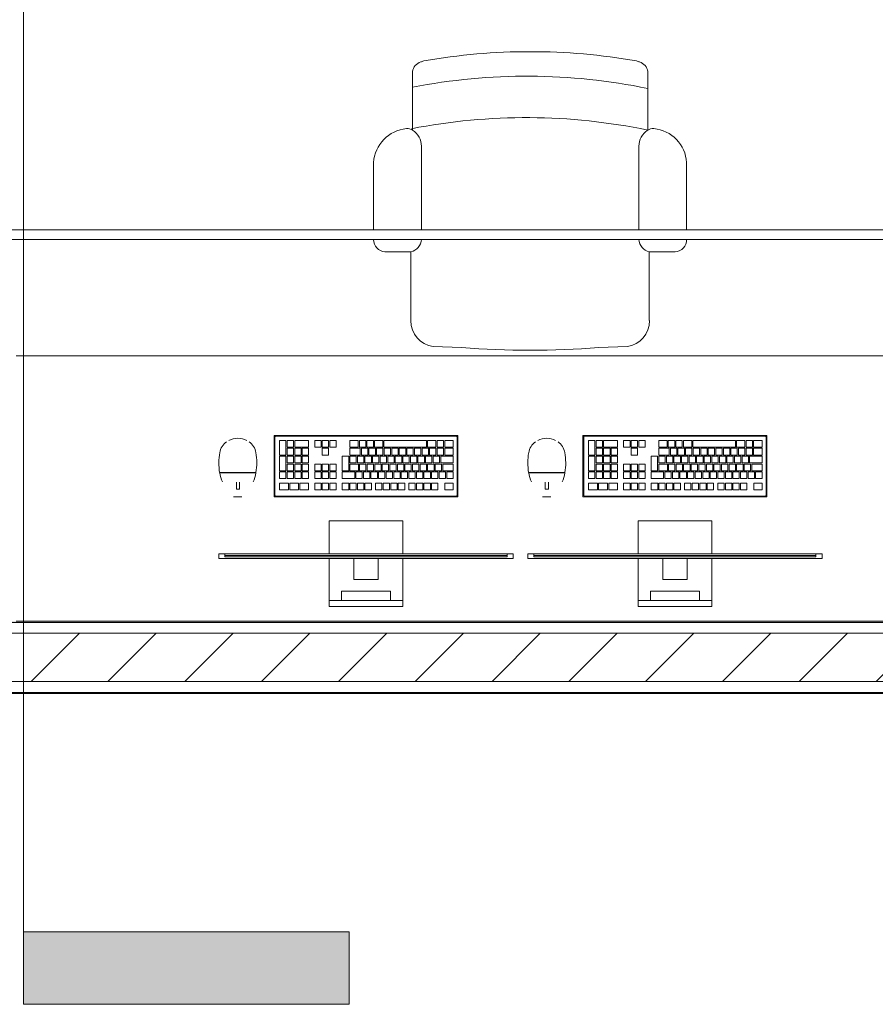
# Model space of a CAD drawing. Header units: metres. Extents: x 1.7 to 42.3, y -72.9 to -47.6.
# Tile 181 of 216: x 23 to 24.8, y -72.6 to -70.5. Entities that reach past the tile are written whole.
import ezdxf

# ---------------------------------------------------------------- set-up
doc = ezdxf.new("R2010")
doc.units = ezdxf.units.M
for name, color, linetype, lineweight in [('A-FLOR', 7, 'Continuous', 18), ('A-GENM', 7, 'Continuous', 18), ('A-WALL', 7, 'Continuous', 18), ('A-WALL-PATT', 7, 'Continuous', 18), ('G-ANNO-SYMB', 7, 'Continuous', 9), ('I-FURN', 7, 'Continuous', 18)]:
    doc.layers.add(name, color=color, linetype=linetype, lineweight=lineweight)
pattern_1 = [(50, (21.555, -62.9), (0.546555, -0.047815), [0.05715, -0.62865]), (355, (21.555, -62.9), (-0.105728, 0.573166), [0.04572, -0.50292]), (100.451, (21.601, -62.904), (0.440828, 0.525349), [0.04857, -0.53427]), (46.184, (21.555, -62.748), (0.813237, -0.12613), [0.08573, -0.94298]), (96.636, (21.623, -62.758), (0.712212, 0.742287), [0.07286, -0.80141]), (351.184, (21.555, -62.748), (0.712217, 0.742274), [0.06858, -0.75438]), (21, (21.631, -62.786), (0.454846, -0.306795), [0.05715, -0.62865]), (326, (21.631, -62.786), (0.185405, 0.55256), [0.04572, -0.50292]), (71.451, (21.669, -62.811), (0.640251, 0.245763), [0.04857, -0.53427]), (37.5, (21.555, -62.9), (0.009261, 0.2536672), [0.02515, -0.47168, 0.02515, -0.48539, -0.50482]), (37.5, (21.555, -62.9), (0.009261, 0.2536672), [-1.007, 0.02515, -0.47968]), (7.5, (21.555, -62.9), (0.2004558, 0.300546), [0.02515, -0.26594, 0.02515, -0.46025, -0.1924]), (7.5, (21.555, -62.9), (0.2004558, 0.300546), [-0.77648, 0.02515, -0.16726]), (327.5, (21.385, -62.9), (0.4067682, -0.0171882), [0.02515, -0.16535, 0.02515, -0.56921, -0.78867]), (327.5, (21.385, -62.9), (0.4067682, -0.0171882), [-0.78486, 0.02515, -0.76352]), (317.5, (21.309, -62.9), (0.444383, 0.0762794), [0.02515, -0.2225, 0.02515, -0.36957, -0.56007]), (317.5, (21.309, -62.9), (0.444383, 0.0762794), [-0.64237, 0.02515, -0.53492])]

# ---------------------------------------------------------------- blocks, each defined once
blk = doc.blocks.new('CADEIRA GIRATÓRIA OPERACIONAL COM BRAÇO - High Back Fully Upholstered-V33-2PAV - FRIGORÍFICA')
at = {"layer": 'I-FURN', "color": 253, "true_color": 0xaaaaaa}
for p, q in [((-0.1421, -0.0052), (-0.2007, -0.0078)), ((0.2007, -0.0078), (0.1421, -0.0052)), ((-0.2469, -0.0612), (-0.2469, -0.2036)), ((0.2469, -0.2036), (0.2469, -0.0612)), ((-0.2469, -0.2036), (-0.3007, -0.2036)), ((0.3007, -0.2036), (0.2469, -0.2036)), ((-0.3242, -0.2495), (-0.3242, -0.3887)), ((-0.2252, -0.2495), (-0.2252, -0.4225)), ((0.2252, -0.2495), (0.2252, -0.4225)), ((0.3242, -0.3887), (0.3242, -0.2495)), ((-0.2439, -0.4559), (-0.2439, -0.5772)), ((0.2439, -0.5772), (0.2439, -0.4559))]:
    blk.add_line(p, q, dxfattribs=at)
for centre, radius, start, end in [((0, -1.953), 1.953, 85.8275, 94.1725), ((-0.195, -0.0595), 0.052, 96.2753, 181.8688), ((0.195, -0.0595), 0.052, 358.1312, 83.7247), ((-0.2983, -0.2293), 0.0259, 95.2759, 180), ((-0.2539, -0.2315), 0.0287, 4.2668, 75.9119), ((0.2539, -0.2315), 0.0287, 104.0881, 175.7332), ((0.2983, -0.2293), 0.0259, 360, 84.7241), ((-0.2492, -0.3843), 0.0751, 183.3831, 264.7806), ((0.2492, -0.3843), 0.0751, 275.2194, 356.6169), ((-0.2643, -0.4225), 0.0391, 301.4893, 360), ((0.2643, -0.4225), 0.0391, 180, 238.5107), ((-0.2543, -0.4408), 0.0184, 264.7806, 304.7545), ((0.0083, 0.7541), 1.236, 258.2294, 281.0827), ((0.2543, -0.4408), 0.0184, 235.2455, 275.2194), ((0.2543, -0.4408), 0.0184, 235.2455, 275.2194), ((0.0063, 0.6682), 1.236, 258.3229, 281.0827), ((-0.2192, -0.5734), 0.0249, 188.7931, 252.7089), ((0.2192, -0.5734), 0.0249, 287.2911, 351.2069), ((-0.1985, -0.5252), 0.0773, 248.6542, 253.5306), ((0, 0.6572), 1.2757, 260.0509, 279.9491), ((0.1985, -0.5252), 0.0773, 286.4694, 291.3458)]:
    blk.add_arc(centre, radius, start, end, dxfattribs=at)
blk = doc.blocks.new('COMPUTADOR_ TECLADO_MONITOR_MOUSE - Keyboard-2902647-2PAV - FRIGORÍFICA')
at = {"layer": 'A-GENM', "color": 253, "true_color": 0xaaaaaa}
for p, q in [((0.0762, 0.2274), (-0.0762, 0.2274)), ((-0.0762, 0.2274), (-0.0762, 0.2147)), ((0.0762, 0.2147), (0.0762, 0.2274)), ((-0.0762, 0.2147), (0.0762, 0.2147)), ((-0.0762, 0.2084), (-0.0762, 0.2147)), ((-0.0762, 0.1278), (-0.0762, 0.2084)), ((0.0508, 0.2147), (-0.0508, 0.2147)), ((-0.0508, 0.2147), (-0.0508, 0.1957)), ((0.0508, 0.1957), (0.0508, 0.2147)), ((0.0762, 0.2147), (0.0762, 0.2084)), ((0.0762, 0.2084), (0.0762, 0.1278)), ((-0.0508, 0.1957), (0.0508, 0.1957)), ((0.0254, 0.1711), (-0.0254, 0.1711)), ((-0.0254, 0.1711), (-0.0254, 0.1278)), ((0.0254, 0.1278), (0.0254, 0.1711)), ((0.3048, 0.1278), (-0.3048, 0.1278)), ((-0.3048, 0.1278), (-0.3048, 0.1183)), ((-0.2921, 0.1183), (-0.2921, 0.1246)), ((-0.2921, 0.1246), (0.2921, 0.1246)), ((0.2921, 0.1246), (-0.2921, 0.1246)), ((-0.2921, 0.1246), (-0.2921, 0.1214)), ((-0.0254, 0.1278), (0.0254, 0.1278)), ((0.2921, 0.1246), (0.2921, 0.1183)), ((0.2921, 0.1214), (0.2921, 0.1246)), ((0.3048, 0.1183), (0.3048, 0.1278)), ((-0.3048, 0.1183), (-0.2921, 0.1183)), ((-0.2921, 0.1214), (0.2921, 0.1214)), ((0.2921, 0.1183), (-0.2921, 0.1183)), ((-0.0762, 0.0496), (-0.0762, 0.1183)), ((0.0762, 0.1183), (0.0762, 0.0496)), ((0.2921, 0.1183), (0.3048, 0.1183)), ((-0.0762, 0.0496), (0.0762, 0.0496)), ((-0.1905, 0), (0.1905, 0)), ((-0.1905, -0.127), (-0.1905, 0)), ((-0.1889, -0.0032), (-0.1889, -0.1238)), ((0.1873, -0.0016), (-0.1873, -0.0016)), ((-0.1632, -0.0146), (-0.1808, -0.0146)), ((-0.1808, -0.0146), (-0.1808, -0.0285)), ((-0.1632, -0.0285), (-0.1632, -0.0146)), ((-0.1358, -0.0146), (-0.149, -0.0146)), ((-0.149, -0.0146), (-0.149, -0.0285)), ((-0.1358, -0.0285), (-0.1358, -0.0146)), ((-0.1201, -0.0146), (-0.1333, -0.0146)), ((-0.1333, -0.0146), (-0.1333, -0.0285)), ((-0.1201, -0.0285), (-0.1201, -0.0146)), ((-0.1044, -0.0146), (-0.1177, -0.0146)), ((-0.1177, -0.0146), (-0.1177, -0.0285)), ((-0.1044, -0.0285), (-0.1044, -0.0146)), ((-0.0887, -0.0146), (-0.102, -0.0146)), ((-0.102, -0.0146), (-0.102, -0.0285)), ((-0.0887, -0.0285), (-0.0887, -0.0146)), ((-0.0668, -0.0146), (-0.0801, -0.0146)), ((-0.0801, -0.0146), (-0.0801, -0.0285)), ((-0.0668, -0.0285), (-0.0668, -0.0146)), ((-0.0512, -0.0146), (-0.0644, -0.0146)), ((-0.0644, -0.0146), (-0.0644, -0.0285)), ((-0.0512, -0.0285), (-0.0512, -0.0146)), ((-0.0355, -0.0146), (-0.0488, -0.0146)), ((-0.0488, -0.0146), (-0.0488, -0.0285)), ((-0.0355, -0.0285), (-0.0355, -0.0146)), ((-0.0198, -0.0146), (-0.0331, -0.0146)), ((-0.0331, -0.0146), (-0.0331, -0.0285)), ((-0.0198, -0.0285), (-0.0198, -0.0146)), ((0.0021, -0.0146), (-0.0112, -0.0146)), ((-0.0112, -0.0146), (-0.0112, -0.0285)), ((0.0021, -0.0285), (0.0021, -0.0146)), ((0.0177, -0.0146), (0.0045, -0.0146)), ((0.0045, -0.0146), (0.0045, -0.0285)), ((0.0177, -0.0285), (0.0177, -0.0146)), ((0.0334, -0.0146), (0.0202, -0.0146)), ((0.0202, -0.0146), (0.0202, -0.0285)), ((0.0334, -0.0285), (0.0334, -0.0146)), ((0.0491, -0.0146), (0.0358, -0.0146)), ((0.0358, -0.0146), (0.0358, -0.0285)), ((0.0491, -0.0285), (0.0491, -0.0146)), ((0.075, -0.0146), (0.0617, -0.0146)), ((0.0617, -0.0146), (0.0617, -0.0285)), ((0.075, -0.0285), (0.075, -0.0146)), ((0.0906, -0.0146), (0.0774, -0.0146)), ((0.0774, -0.0146), (0.0774, -0.0285)), ((0.0906, -0.0285), (0.0906, -0.0146)), ((0.1063, -0.0146), (0.093, -0.0146)), ((0.093, -0.0146), (0.093, -0.0285)), ((0.1063, -0.0285), (0.1063, -0.0146)), ((0.1372, -0.0146), (0.1188, -0.0146)), ((0.1188, -0.0146), (0.1188, -0.0285)), ((0.1372, -0.0285), (0.1372, -0.0146)), ((0.1581, -0.0146), (0.1398, -0.0146)), ((0.1398, -0.0146), (0.1398, -0.0285)), ((0.1581, -0.0285), (0.1581, -0.0146)), ((0.1791, -0.0146), (0.1607, -0.0146)), ((0.1607, -0.0146), (0.1607, -0.0285)), ((0.1791, -0.0285), (0.1791, -0.0146)), ((0.1889, -0.1238), (0.1889, -0.0032)), ((0.1905, 0), (0.1905, -0.127)), ((0.2742, 0), (0.2569, 0)), ((0.2686, -0.0156), (0.2622, -0.0156)), ((0.2622, -0.0156), (0.2622, -0.0303)), ((0.2686, -0.0303), (0.2686, -0.0156)), ((-0.1808, -0.0285), (-0.1632, -0.0285)), ((-0.1671, -0.0376), (-0.1804, -0.0376)), ((-0.1804, -0.0376), (-0.1804, -0.0515)), ((-0.1671, -0.0515), (-0.1671, -0.0376)), ((-0.1514, -0.0376), (-0.1647, -0.0376)), ((-0.1647, -0.0376), (-0.1647, -0.0515)), ((-0.1514, -0.0515), (-0.1514, -0.0376)), ((-0.149, -0.0285), (-0.1358, -0.0285)), ((-0.1358, -0.0376), (-0.149, -0.0376)), ((-0.149, -0.0376), (-0.149, -0.0515)), ((-0.1358, -0.0515), (-0.1358, -0.0376)), ((-0.1333, -0.0285), (-0.1201, -0.0285)), ((-0.1201, -0.0376), (-0.1333, -0.0376)), ((-0.1333, -0.0376), (-0.1333, -0.0515)), ((-0.1201, -0.0515), (-0.1201, -0.0376)), ((-0.1177, -0.0285), (-0.1044, -0.0285)), ((-0.1044, -0.0376), (-0.1177, -0.0376)), ((-0.1177, -0.0376), (-0.1177, -0.0515)), ((-0.1044, -0.0515), (-0.1044, -0.0376)), ((-0.102, -0.0285), (-0.0887, -0.0285)), ((-0.0887, -0.0376), (-0.102, -0.0376)), ((-0.102, -0.0376), (-0.102, -0.0515)), ((-0.0887, -0.0515), (-0.0887, -0.0376)), ((-0.0731, -0.0376), (-0.0863, -0.0376)), ((-0.0863, -0.0376), (-0.0863, -0.0515)), ((-0.0801, -0.0285), (-0.0668, -0.0285)), ((-0.0731, -0.0515), (-0.0731, -0.0376)), ((-0.0574, -0.0376), (-0.0706, -0.0376)), ((-0.0706, -0.0376), (-0.0706, -0.0515)), ((-0.0644, -0.0285), (-0.0512, -0.0285)), ((-0.0574, -0.0515), (-0.0574, -0.0376)), ((-0.0417, -0.0376), (-0.055, -0.0376)), ((-0.055, -0.0376), (-0.055, -0.0515)), ((-0.0488, -0.0285), (-0.0355, -0.0285)), ((-0.0417, -0.0515), (-0.0417, -0.0376)), ((-0.026, -0.0376), (-0.0393, -0.0376)), ((-0.0393, -0.0376), (-0.0393, -0.0515)), ((-0.0331, -0.0285), (-0.0198, -0.0285)), ((-0.026, -0.0515), (-0.026, -0.0376)), ((-0.0103, -0.0376), (-0.0236, -0.0376)), ((-0.0236, -0.0376), (-0.0236, -0.0515)), ((-0.0112, -0.0285), (0.0021, -0.0285)), ((-0.0103, -0.0515), (-0.0103, -0.0376)), ((0.0053, -0.0376), (-0.0079, -0.0376)), ((-0.0079, -0.0376), (-0.0079, -0.0515)), ((0.0045, -0.0285), (0.0177, -0.0285)), ((0.0053, -0.0515), (0.0053, -0.0376)), ((0.021, -0.0376), (0.0077, -0.0376)), ((0.0077, -0.0376), (0.0077, -0.0515)), ((0.0202, -0.0285), (0.0334, -0.0285)), ((0.021, -0.0515), (0.021, -0.0376)), ((0.0491, -0.0376), (0.0234, -0.0376)), ((0.0234, -0.0376), (0.0234, -0.0515)), ((0.0358, -0.0285), (0.0491, -0.0285)), ((0.0491, -0.0515), (0.0491, -0.0376)), ((0.0617, -0.0285), (0.075, -0.0285)), ((0.075, -0.0376), (0.0617, -0.0376)), ((0.0617, -0.0376), (0.0617, -0.0515)), ((0.075, -0.0515), (0.075, -0.0376)), ((0.0774, -0.0285), (0.0906, -0.0285)), ((0.0906, -0.0376), (0.0774, -0.0376)), ((0.0774, -0.0376), (0.0774, -0.0515)), ((0.0906, -0.0515), (0.0906, -0.0376)), ((0.093, -0.0285), (0.1063, -0.0285)), ((0.1063, -0.0376), (0.093, -0.0376)), ((0.093, -0.0376), (0.093, -0.0515)), ((0.1063, -0.0515), (0.1063, -0.0376)), ((0.1188, -0.0285), (0.1372, -0.0285)), ((0.1321, -0.0376), (0.1188, -0.0376)), ((0.1188, -0.0376), (0.1188, -0.0515)), ((0.1321, -0.0515), (0.1321, -0.0376)), ((0.1477, -0.0376), (0.1345, -0.0376)), ((0.1345, -0.0376), (0.1345, -0.0515)), ((0.1398, -0.0285), (0.1581, -0.0285)), ((0.1477, -0.0515), (0.1477, -0.0376)), ((0.1634, -0.0376), (0.1501, -0.0376)), ((0.1501, -0.0376), (0.1501, -0.0515)), ((0.1607, -0.0285), (0.1791, -0.0285)), ((0.1634, -0.0515), (0.1634, -0.0376)), ((0.1791, -0.0376), (0.1658, -0.0376)), ((0.1658, -0.0376), (0.1658, -0.0515)), ((0.1791, -0.0515), (0.1791, -0.0376)), ((-0.1804, -0.0515), (-0.1671, -0.0515)), ((-0.1591, -0.0539), (-0.1804, -0.0539)), ((-0.1804, -0.0539), (-0.1804, -0.0678)), ((-0.1647, -0.0515), (-0.1514, -0.0515)), ((-0.1591, -0.0678), (-0.1591, -0.0539)), ((-0.1434, -0.0539), (-0.1566, -0.0539)), ((-0.1566, -0.0539), (-0.1566, -0.0678)), ((-0.149, -0.0515), (-0.1358, -0.0515)), ((-0.1434, -0.0678), (-0.1434, -0.0539)), ((-0.1277, -0.0539), (-0.141, -0.0539)), ((-0.141, -0.0539), (-0.141, -0.0678)), ((-0.1333, -0.0515), (-0.1201, -0.0515)), ((-0.1277, -0.0678), (-0.1277, -0.0539)), ((-0.112, -0.0539), (-0.1253, -0.0539)), ((-0.1253, -0.0539), (-0.1253, -0.0678)), ((-0.1177, -0.0515), (-0.1044, -0.0515)), ((-0.112, -0.0678), (-0.112, -0.0539)), ((-0.0964, -0.0539), (-0.1096, -0.0539)), ((-0.1096, -0.0539), (-0.1096, -0.0678)), ((-0.102, -0.0515), (-0.0887, -0.0515)), ((-0.0964, -0.0678), (-0.0964, -0.0539)), ((-0.0807, -0.0539), (-0.0939, -0.0539)), ((-0.0939, -0.0539), (-0.0939, -0.0678)), ((-0.0863, -0.0515), (-0.0731, -0.0515)), ((-0.0807, -0.0678), (-0.0807, -0.0539)), ((-0.065, -0.0539), (-0.0783, -0.0539)), ((-0.0783, -0.0539), (-0.0783, -0.0678)), ((-0.0706, -0.0515), (-0.0574, -0.0515)), ((-0.065, -0.0678), (-0.065, -0.0539)), ((-0.0493, -0.0539), (-0.0626, -0.0539)), ((-0.0626, -0.0539), (-0.0626, -0.0678)), ((-0.055, -0.0515), (-0.0417, -0.0515)), ((-0.0493, -0.0678), (-0.0493, -0.0539)), ((-0.0336, -0.0539), (-0.0469, -0.0539)), ((-0.0469, -0.0539), (-0.0469, -0.0678)), ((-0.0393, -0.0515), (-0.026, -0.0515)), ((-0.0336, -0.0678), (-0.0336, -0.0539)), ((-0.018, -0.0539), (-0.0312, -0.0539)), ((-0.0312, -0.0539), (-0.0312, -0.0678)), ((-0.0236, -0.0515), (-0.0103, -0.0515)), ((-0.018, -0.0678), (-0.018, -0.0539)), ((-0.0023, -0.0539), (-0.0156, -0.0539)), ((-0.0156, -0.0539), (-0.0156, -0.0678)), ((-0.0079, -0.0515), (0.0053, -0.0515)), ((-0.0023, -0.0678), (-0.0023, -0.0539)), ((0.0134, -0.0539), (0.0001, -0.0539)), ((0.0001, -0.0539), (0.0001, -0.0678)), ((0.0077, -0.0515), (0.021, -0.0515)), ((0.0134, -0.0678), (0.0134, -0.0539)), ((0.0334, -0.0539), (0.0158, -0.0539)), ((0.0158, -0.0539), (0.0158, -0.0678)), ((0.0234, -0.0515), (0.0491, -0.0515)), ((0.0334, -0.0678), (0.0334, -0.0539)), ((0.0491, -0.0539), (0.0359, -0.0539)), ((0.0359, -0.0539), (0.0359, -0.0841)), ((0.0491, -0.0841), (0.0491, -0.0539)), ((0.0617, -0.0515), (0.075, -0.0515)), ((0.0617, -0.0539), (0.0617, -0.0678)), ((0.075, -0.0539), (0.0617, -0.0539)), ((0.075, -0.0678), (0.075, -0.0539)), ((0.0774, -0.0515), (0.0906, -0.0515)), ((0.0774, -0.0539), (0.0774, -0.0678)), ((0.0906, -0.0539), (0.0774, -0.0539)), ((0.0906, -0.0678), (0.0906, -0.0539)), ((0.093, -0.0515), (0.1063, -0.0515)), ((0.093, -0.0539), (0.093, -0.0678)), ((0.1063, -0.0539), (0.093, -0.0539)), ((0.1063, -0.0678), (0.1063, -0.0539)), ((0.1188, -0.0515), (0.1321, -0.0515)), ((0.1321, -0.0539), (0.1188, -0.0539)), ((0.1188, -0.0539), (0.1188, -0.0678)), ((0.1321, -0.0678), (0.1321, -0.0539)), ((0.1345, -0.0515), (0.1477, -0.0515)), ((0.1477, -0.0539), (0.1345, -0.0539)), ((0.1345, -0.0539), (0.1345, -0.0678)), ((0.1477, -0.0678), (0.1477, -0.0539)), ((0.1501, -0.0515), (0.1634, -0.0515)), ((0.1634, -0.0539), (0.1501, -0.0539)), ((0.1501, -0.0539), (0.1501, -0.0678)), ((0.1634, -0.0678), (0.1634, -0.0539)), ((0.1658, -0.0515), (0.1791, -0.0515)), ((0.1791, -0.0539), (0.1658, -0.0539)), ((0.1658, -0.0539), (0.1658, -0.0841)), ((0.1791, -0.0841), (0.1791, -0.0539)), ((0.3031, -0.0502), (0.228, -0.0502)), ((0.303, -0.0493), (0.2281, -0.0493)), ((0.229, -0.0493), (0.229, -0.0502)), ((0.229, -0.0502), (0.229, -0.0493)), ((0.3022, -0.0502), (0.3022, -0.0493)), ((0.3022, -0.0493), (0.3022, -0.0502)), ((-0.1804, -0.0678), (-0.1591, -0.0678)), ((-0.1547, -0.0702), (-0.1804, -0.0702)), ((-0.1804, -0.0702), (-0.1804, -0.0841)), ((-0.1566, -0.0678), (-0.1434, -0.0678)), ((-0.1547, -0.0841), (-0.1547, -0.0702)), ((-0.139, -0.0702), (-0.1523, -0.0702)), ((-0.1523, -0.0702), (-0.1523, -0.0841)), ((-0.141, -0.0678), (-0.1277, -0.0678)), ((-0.139, -0.0841), (-0.139, -0.0702)), ((-0.1233, -0.0702), (-0.1366, -0.0702)), ((-0.1366, -0.0702), (-0.1366, -0.0841)), ((-0.1253, -0.0678), (-0.112, -0.0678)), ((-0.1233, -0.0841), (-0.1233, -0.0702)), ((-0.1076, -0.0702), (-0.1209, -0.0702)), ((-0.1209, -0.0702), (-0.1209, -0.0841)), ((-0.1096, -0.0678), (-0.0964, -0.0678)), ((-0.1076, -0.0841), (-0.1076, -0.0702)), ((-0.092, -0.0702), (-0.1052, -0.0702)), ((-0.1052, -0.0702), (-0.1052, -0.0841)), ((-0.0939, -0.0678), (-0.0807, -0.0678)), ((-0.092, -0.0841), (-0.092, -0.0702)), ((-0.0763, -0.0702), (-0.0896, -0.0702)), ((-0.0896, -0.0702), (-0.0896, -0.0841)), ((-0.0783, -0.0678), (-0.065, -0.0678)), ((-0.0763, -0.0841), (-0.0763, -0.0702)), ((-0.0606, -0.0702), (-0.0739, -0.0702)), ((-0.0739, -0.0702), (-0.0739, -0.0841)), ((-0.0626, -0.0678), (-0.0493, -0.0678)), ((-0.0606, -0.0841), (-0.0606, -0.0702)), ((-0.0449, -0.0702), (-0.0582, -0.0702)), ((-0.0582, -0.0702), (-0.0582, -0.0841)), ((-0.0469, -0.0678), (-0.0336, -0.0678)), ((-0.0449, -0.0841), (-0.0449, -0.0702)), ((-0.0293, -0.0702), (-0.0425, -0.0702)), ((-0.0425, -0.0702), (-0.0425, -0.0841)), ((-0.0312, -0.0678), (-0.018, -0.0678)), ((-0.0293, -0.0841), (-0.0293, -0.0702)), ((-0.0136, -0.0702), (-0.0268, -0.0702)), ((-0.0268, -0.0702), (-0.0268, -0.0841)), ((-0.0156, -0.0678), (-0.0023, -0.0678)), ((-0.0136, -0.0841), (-0.0136, -0.0702)), ((0.0021, -0.0702), (-0.0112, -0.0702)), ((-0.0112, -0.0702), (-0.0112, -0.0841)), ((0.0001, -0.0678), (0.0134, -0.0678)), ((0.0021, -0.0841), (0.0021, -0.0702)), ((0.0178, -0.0702), (0.0045, -0.0702)), ((0.0045, -0.0702), (0.0045, -0.0841)), ((0.0158, -0.0678), (0.0334, -0.0678)), ((0.0178, -0.0841), (0.0178, -0.0702)), ((0.0334, -0.0702), (0.0202, -0.0702)), ((0.0202, -0.0702), (0.0202, -0.0841)), ((0.0334, -0.0841), (0.0334, -0.0702)), ((0.0617, -0.0678), (0.075, -0.0678)), ((0.0774, -0.0678), (0.0906, -0.0678)), ((0.093, -0.0678), (0.1063, -0.0678)), ((0.1188, -0.0678), (0.1321, -0.0678)), ((0.1321, -0.0702), (0.1188, -0.0702)), ((0.1188, -0.0702), (0.1188, -0.0841)), ((0.1321, -0.0841), (0.1321, -0.0702)), ((0.1345, -0.0678), (0.1477, -0.0678)), ((0.1477, -0.0702), (0.1345, -0.0702)), ((0.1345, -0.0702), (0.1345, -0.0841)), ((0.1477, -0.0841), (0.1477, -0.0702)), ((0.1501, -0.0678), (0.1634, -0.0678)), ((0.1634, -0.0702), (0.1501, -0.0702)), ((0.1501, -0.0702), (0.1501, -0.0841)), ((0.1634, -0.0841), (0.1634, -0.0702)), ((-0.1804, -0.0841), (-0.1547, -0.0841)), ((-0.163, -0.0865), (-0.1804, -0.0865)), ((-0.1804, -0.0865), (-0.1804, -0.1004)), ((-0.1804, -0.1004), (-0.163, -0.1004)), ((-0.163, -0.1004), (-0.163, -0.0865)), ((-0.1473, -0.0865), (-0.1606, -0.0865)), ((-0.1606, -0.0865), (-0.1606, -0.1004)), ((-0.1606, -0.1004), (-0.1473, -0.1004)), ((-0.1523, -0.0841), (-0.139, -0.0841)), ((-0.1473, -0.1004), (-0.1473, -0.0865)), ((-0.1317, -0.0865), (-0.1449, -0.0865)), ((-0.1449, -0.0865), (-0.1449, -0.1004)), ((-0.1449, -0.1004), (-0.1317, -0.1004)), ((-0.1366, -0.0841), (-0.1233, -0.0841)), ((-0.1317, -0.1004), (-0.1317, -0.0865)), ((-0.116, -0.0865), (-0.1292, -0.0865)), ((-0.1292, -0.0865), (-0.1292, -0.1004)), ((-0.1292, -0.1004), (-0.116, -0.1004)), ((-0.1209, -0.0841), (-0.1076, -0.0841)), ((-0.116, -0.1004), (-0.116, -0.0865)), ((-0.1003, -0.0865), (-0.1136, -0.0865)), ((-0.1136, -0.0865), (-0.1136, -0.1004)), ((-0.1136, -0.1004), (-0.1003, -0.1004)), ((-0.1052, -0.0841), (-0.092, -0.0841)), ((-0.1003, -0.1004), (-0.1003, -0.0865)), ((-0.0846, -0.0865), (-0.0979, -0.0865)), ((-0.0979, -0.0865), (-0.0979, -0.1004)), ((-0.0979, -0.1004), (-0.0846, -0.1004)), ((-0.0896, -0.0841), (-0.0763, -0.0841)), ((-0.0846, -0.1004), (-0.0846, -0.0865)), ((-0.069, -0.0865), (-0.0822, -0.0865)), ((-0.0822, -0.0865), (-0.0822, -0.1004)), ((-0.0822, -0.1004), (-0.069, -0.1004)), ((-0.0739, -0.0841), (-0.0606, -0.0841)), ((-0.069, -0.1004), (-0.069, -0.0865)), ((-0.0533, -0.0865), (-0.0665, -0.0865)), ((-0.0665, -0.0865), (-0.0665, -0.1004)), ((-0.0665, -0.1004), (-0.0533, -0.1004)), ((-0.0582, -0.0841), (-0.0449, -0.0841)), ((-0.0533, -0.1004), (-0.0533, -0.0865)), ((-0.0376, -0.0865), (-0.0509, -0.0865)), ((-0.0509, -0.0865), (-0.0509, -0.1004)), ((-0.0509, -0.1004), (-0.0376, -0.1004)), ((-0.0425, -0.0841), (-0.0293, -0.0841)), ((-0.0376, -0.1004), (-0.0376, -0.0865)), ((-0.0219, -0.0865), (-0.0352, -0.0865)), ((-0.0352, -0.0865), (-0.0352, -0.1004)), ((-0.0352, -0.1004), (-0.0219, -0.1004)), ((-0.0268, -0.0841), (-0.0136, -0.0841)), ((-0.0219, -0.1004), (-0.0219, -0.0865)), ((-0.0062, -0.0865), (-0.0195, -0.0865)), ((-0.0195, -0.0865), (-0.0195, -0.1004)), ((-0.0195, -0.1004), (-0.0062, -0.1004)), ((-0.0112, -0.0841), (0.0021, -0.0841)), ((-0.0062, -0.1004), (-0.0062, -0.0865)), ((0.0094, -0.0865), (-0.0038, -0.0865)), ((-0.0038, -0.0865), (-0.0038, -0.1004)), ((-0.0038, -0.1004), (0.0094, -0.1004)), ((0.0045, -0.0841), (0.0178, -0.0841)), ((0.0094, -0.1004), (0.0094, -0.0865)), ((0.0334, -0.0865), (0.0118, -0.0865)), ((0.0118, -0.0865), (0.0118, -0.1004)), ((0.0118, -0.1004), (0.0334, -0.1004)), ((0.0202, -0.0841), (0.0334, -0.0841)), ((0.0334, -0.1004), (0.0334, -0.0865)), ((0.0359, -0.0841), (0.0491, -0.0841)), ((0.0906, -0.0865), (0.0774, -0.0865)), ((0.0774, -0.0865), (0.0774, -0.1004)), ((0.0774, -0.1004), (0.0906, -0.1004)), ((0.0906, -0.1004), (0.0906, -0.0865)), ((0.1188, -0.0841), (0.1321, -0.0841)), ((0.1321, -0.0865), (0.1188, -0.0865)), ((0.1188, -0.0865), (0.1188, -0.1004)), ((0.1188, -0.1004), (0.1321, -0.1004)), ((0.1321, -0.1004), (0.1321, -0.0865)), ((0.1345, -0.0841), (0.1477, -0.0841)), ((0.1477, -0.0865), (0.1345, -0.0865)), ((0.1345, -0.0865), (0.1345, -0.1004)), ((0.1345, -0.1004), (0.1477, -0.1004)), ((0.1477, -0.1004), (0.1477, -0.0865)), ((0.1501, -0.0841), (0.1634, -0.0841)), ((0.1634, -0.0865), (0.1501, -0.0865)), ((0.1501, -0.0865), (0.1501, -0.1004)), ((0.1501, -0.1004), (0.1634, -0.1004)), ((0.1634, -0.1004), (0.1634, -0.0865)), ((0.1658, -0.0841), (0.1791, -0.0841)), ((0.1791, -0.0865), (0.1658, -0.0865)), ((0.1658, -0.0865), (0.1658, -0.1167)), ((0.1791, -0.1167), (0.1791, -0.0865)), ((-0.163, -0.1028), (-0.1804, -0.1028)), ((-0.1804, -0.1028), (-0.1804, -0.1167)), ((-0.1804, -0.1167), (-0.163, -0.1167)), ((-0.163, -0.1167), (-0.163, -0.1028)), ((-0.1473, -0.1028), (-0.1606, -0.1028)), ((-0.1606, -0.1028), (-0.1606, -0.1167)), ((-0.1606, -0.1167), (-0.1473, -0.1167)), ((-0.1473, -0.1167), (-0.1473, -0.1028)), ((-0.1275, -0.1028), (-0.1449, -0.1028)), ((-0.1449, -0.1028), (-0.1449, -0.1167)), ((-0.1449, -0.1167), (-0.1275, -0.1167)), ((-0.1275, -0.1167), (-0.1275, -0.1028)), ((-0.0372, -0.1028), (-0.1251, -0.1028)), ((-0.1251, -0.1028), (-0.1251, -0.1167)), ((-0.1251, -0.1167), (-0.0372, -0.1167)), ((-0.0372, -0.1167), (-0.0372, -0.1028)), ((-0.0176, -0.1028), (-0.0348, -0.1028)), ((-0.0348, -0.1028), (-0.0348, -0.1167)), ((-0.0348, -0.1167), (-0.0176, -0.1167)), ((-0.0176, -0.1167), (-0.0176, -0.1028)), ((-0.0019, -0.1028), (-0.0152, -0.1028)), ((-0.0152, -0.1028), (-0.0152, -0.1167)), ((-0.0152, -0.1167), (-0.0019, -0.1167)), ((-0.0019, -0.1167), (-0.0019, -0.1028)), ((0.0138, -0.1028), (0.0005, -0.1028)), ((0.0005, -0.1028), (0.0005, -0.1167)), ((0.0005, -0.1167), (0.0138, -0.1167)), ((0.0138, -0.1167), (0.0138, -0.1028)), ((0.0334, -0.1028), (0.0162, -0.1028)), ((0.0162, -0.1028), (0.0162, -0.1167)), ((0.0162, -0.1167), (0.0334, -0.1167)), ((0.0334, -0.1167), (0.0334, -0.1028)), ((0.0617, -0.1028), (0.0617, -0.1167)), ((0.075, -0.1028), (0.0617, -0.1028)), ((0.0617, -0.1167), (0.075, -0.1167)), ((0.075, -0.1167), (0.075, -0.1028)), ((0.0774, -0.1028), (0.0774, -0.1167)), ((0.0906, -0.1028), (0.0774, -0.1028)), ((0.0774, -0.1167), (0.0906, -0.1167)), ((0.0906, -0.1167), (0.0906, -0.1028)), ((0.093, -0.1028), (0.093, -0.1167)), ((0.1063, -0.1028), (0.093, -0.1028)), ((0.093, -0.1167), (0.1063, -0.1167)), ((0.1063, -0.1167), (0.1063, -0.1028)), ((0.1477, -0.1028), (0.1188, -0.1028)), ((0.1188, -0.1028), (0.1188, -0.1167)), ((0.1188, -0.1167), (0.1477, -0.1167)), ((0.1477, -0.1167), (0.1477, -0.1028)), ((0.1634, -0.1028), (0.1501, -0.1028)), ((0.1501, -0.1028), (0.1501, -0.1167)), ((0.1501, -0.1167), (0.1634, -0.1167)), ((0.1634, -0.1167), (0.1634, -0.1028)), ((0.1658, -0.1167), (0.1791, -0.1167)), ((0.1905, -0.127), (-0.1905, -0.127)), ((-0.1873, -0.1254), (0.1873, -0.1254))]:
    blk.add_line(p, q, dxfattribs=at)
for centre, radius, start, end in [((-0.1873, -0.0032), 0.00159, 90, 180), ((0.1873, -0.0032), 0.00159, 0, 90), ((0.3085, -0.0631), 0.0815, 156.5946, 170.2657), ((0.2227, -0.0631), 0.0815, 9.7343, 23.4054), ((0.3509, -0.0704), 0.1246, 170.6435, 189.7343), ((0.1802, -0.0704), 0.1246, 350.2657, 9.3565), ((0.2619, -0.0857), 0.0343, 189.7343, 235.0949), ((0.2692, -0.0857), 0.0343, 304.9051, 350.2657), ((0.2697, -0.0694), 0.0523, 244.5006, 265.4994), ((0.2615, -0.0694), 0.0523, 274.5006, 295.4994), ((-0.1873, -0.1238), 0.00159, 180, 270), ((0.1873, -0.1238), 0.00159, 270, 0)]:
    blk.add_arc(centre, radius, start, end, dxfattribs=at)
blk = doc.blocks.new('Led_Stripe_11805 - Led_Stripe_11805-7525408-2PAV - FRIGORÍFICA')
at = {"layer": 'A-GENM', "color": 253, "true_color": 0xaaaaaa}
for p, q in [((-3, 0.01), (3, 0.01)), ((3, -0.01), (-3, -0.01))]:
    blk.add_line(p, q, dxfattribs=at)
blk = doc.blocks.new('4 GRE - ESCOLA DE CINEMA E AUDIOVISUAL CINE REX R07_rvt-1-2PAV - FRIGORÍFICA')
at = {"layer": 'A-WALL-PATT', "true_color": 0xd4d4d4}
h = blk.add_hatch(dxfattribs=at)
h.set_pattern_fill('FP_1', color=254, style=0, pattern_type=2)
h.set_pattern_definition(pattern_1)
h.paths.add_polyline_path([(17.4385, -71.7956), (17.4385, -71.7931), (17.436, -71.7931), (17.436, -71.7956)])
h.paths.add_polyline_path([(25.9997, -71.7956), (26.8885, -71.7956), (26.8885, -71.7931), (20.3114, -71.7931), (20.31, -71.7956), (25.3475, -71.7956)])
h.paths.add_polyline_path([(39.8676, -71.7956), (40.1673, -71.7956), (40.1673, -71.7933), (34.6726, -71.7931), (34.6726, -71.7956), (37.0871, -71.7956)])
h.paths.add_polyline_path([(27.0335, -71.7956), (28.3885, -71.7956), (28.3885, -71.7931), (27.0335, -71.7931)])
h.paths.add_polyline_path([(17.5835, -71.7956), (18.9385, -71.7956), (18.9385, -71.7931), (17.5835, -71.7931)])
h.paths.add_polyline_path([(34.6026, -71.7956), (34.6026, -71.7931), (28.5335, -71.7931), (28.5335, -71.7956), (34.4783, -71.7956)])
h.paths.add_polyline_path([(19.0835, -71.7956), (20.2847, -71.7952), (20.2834, -71.7931), (19.0835, -71.7931)])
h = blk.add_hatch(dxfattribs=at)
h.set_pattern_fill('FP_2', color=254, style=0, pattern_type=2)
h.set_pattern_definition([(45, (21.555, -62.9), (-0.0795495, 0.0795495), [])])
h.paths.add_polyline_path([(26.6519, -71.9181), (40.1673, -71.9181), (40.1673, -71.8181), (17.436, -71.8181), (17.436, -71.8793), (17.0502, -71.8793), (17.0502, -71.9181), (25.9997, -71.9181)])
h = blk.add_hatch(dxfattribs=at)
h.set_pattern_fill('FP_1', color=254, style=0, pattern_type=2)
h.set_pattern_definition(pattern_1)
h.paths.add_polyline_path([(26.6519, -71.9431), (40.1673, -71.9431), (40.1673, -71.9406), (17.0502, -71.9406), (17.0502, -71.9431), (25.9997, -71.9431)])
at = {"layer": 'A-FLOR', "color": 253, "true_color": 0xaaaaaa}
blk.add_line((24.936, -71.2431), (23.006, -71.2431), dxfattribs=at)
at = {"layer": 'A-WALL', "color": 253, "true_color": 0xaaaaaa}
for p, q in [((24.936, -71.7931), (23.006, -71.7931)), ((26.8885, -71.7956), (19.0835, -71.7956)), ((26.911, -71.8181), (19.061, -71.8181)), ((40.1673, -71.9181), (17.0502, -71.9181)), ((40.1673, -71.9406), (17.0502, -71.9406)), ((17.0502, -71.9431), (40.1673, -71.9431))]:
    blk.add_line(p, q, dxfattribs=at)
at = {"layer": 'A-GENM', "color": 253, "lineweight": 18, "true_color": 0xaaaaaa, "extrusion": (0, 0, -1), "rotation": 180}
blk.add_blockref('Led_Stripe_11805 - Led_Stripe_11805-7525408-2PAV - FRIGORÍFICA', (-22.986, -70.9919), dxfattribs=at)
at = {"layer": 'A-GENM', "color": 253, "lineweight": 18, "true_color": 0xaaaaaa, "rotation": 180}
for p in [(23.731, -71.5352), (24.371, -71.5352)]:
    blk.add_blockref('COMPUTADOR_ TECLADO_MONITOR_MOUSE - Keyboard-2902647-2PAV - FRIGORÍFICA', p, dxfattribs=at)
at = {"layer": 'I-FURN', "color": 253, "lineweight": 18, "true_color": 0xaaaaaa, "rotation": 180}
blk.add_blockref('CADEIRA GIRATÓRIA OPERACIONAL COM BRAÇO - High Back Fully Upholstered-V33-2PAV - FRIGORÍFICA', (24.071, -71.2314), dxfattribs=at)
blk = doc.blocks.new('Corte - M_Final do corte - Preenchido-28045-2PAV - FRIGORÍFICA')
at = {"layer": 'G-ANNO-SYMB'}
blk.add_hatch(color=256, dxfattribs=at).paths.add_polyline_path([(0, 0.009), (0, 0), (-0.002, 0), (-0.002, 0.009)])
for p, q in [((0, 0.009), (-0.002, 0.009)), ((-0.002, 0.009), (-0.002, 0)), ((0, 0), (0, 0.009)), ((-0.002, 0), (0, 0))]:
    blk.add_line(p, q, dxfattribs=at)

msp = doc.modelspace()

# ---------------------------------------------------------------- linework, layer by layer
at = {"layer": 'G-ANNO-SYMB'}
msp.add_line((23.0213, -50.5084), (23.0213, -72.4368), dxfattribs=at)

# ---------------------------------------------------------------- block references
at = {"lineweight": 5}
msp.add_blockref('4 GRE - ESCOLA DE CINEMA E AUDIOVISUAL CINE REX R07_rvt-1-2PAV - FRIGORÍFICA', (0, 0), dxfattribs=at)
at = {"layer": 'G-ANNO-SYMB', "extrusion": (0, 0, -1), "xscale": 74.99999999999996, "yscale": 74.99999999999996, "zscale": 74.99999999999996, "rotation": 90.00000000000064}
msp.add_blockref('Corte - M_Final do corte - Preenchido-28045-2PAV - FRIGORÍFICA', (-23.0213, -72.4368), dxfattribs=at)

doc.saveas('drawing.dxf')
